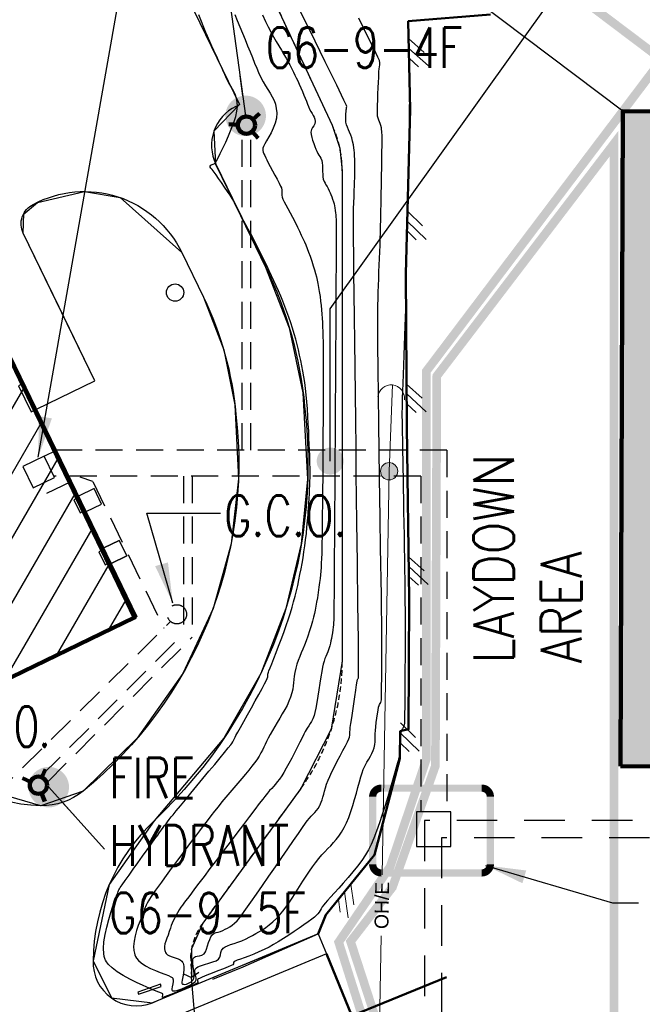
# Model space of a CAD drawing. Header units: inches. Extents: x 27388 to 48883, y 5676 to 18157.
# Tile 8 of 12: x 37467 to 39195, y 11543 to 14278. Entities that reach past the tile are written whole.
import ezdxf
from ezdxf.enums import TextEntityAlignment as Align

# ---------------------------------------------------------------- set-up
doc = ezdxf.new("R2010")
doc.units = ezdxf.units.IN
doc.header["$LTSCALE"] = 1200
doc.header["$MEASUREMENT"] = 0
for name, pattern in [('ACAD_ISO09W100', [45, 24, -3, 6, -3, 6, -3]), ('DASHED', [0.75, 0.5, -0.25]), ('DASHED4', [0.1875, 0.125, -0.0625]), ('DASHED8', [0.09375, 0.0625, -0.03125]), ('HIDDEN1', [0.15625, 0.09375, -0.0625]), ('HWSS', [0.515625, 0.28125, -0.046875, 0.046875, -0.046875, 0.046875, -0.046875])]:
    doc.linetypes.add(name, pattern=pattern)
for name, color, linetype in [('C-3D POLYLINE', 251, 'Continuous'), ('C-CONCRETE', 251, 'Continuous'), ('C-LEGEND-NEW', 251, 'Continuous'), ('C-NEW FENCELINE', 251, 'FENCELINE3'), ('C-NEW PVMT', 251, 'Continuous'), ('C-NEW SWALE', 251, 'DASHED'), ('C-PROJECT LIMITS', 52, 'DASHED4'), ('C-SIGN', 251, 'Continuous'), ('C-TOPO-MINR-N', 251, 'Continuous'), ('C-UTIL_NIC', 251, 'Continuous'), ('DOY UTIL BOUNDRY', 10, 'ACAD_ISO09W100'), ('MU-DETL-BUBB', 7, 'HWSS'), ('MU-DIR-BURD', 160, 'DASHED8'), ('MU-EXST-MAIN-UTILDR', 251, 'HIDDEN1'), ('MU-EXST-SITE-NOTE', 251, 'Continuous'), ('MU-SHAD', 251, 'Continuous'), ('MU-SITE-NOTES', 11, 'Continuous'), ('Utilidor-Below-E', 51, 'DASHED8'), ('V-STEM-OTLN', 51, 'Continuous')]:
    doc.layers.add(name, color=color, linetype=linetype)
for name, color, linetype, lineweight in [('V-BLDG-OTLN', 31, 'Continuous', 90), ('V-EXST-BLDG-OTLN', 34, 'Continuous', 90), ('V-POWR-POLE', 251, 'Continuous', 18), ('V-POWR-POLE-GUYS', 251, 'Continuous', 18), ('V-PVMT-ASPH', 251, 'Continuous', 18), ('V-ROAD-ASPH', 251, 'Continuous', 50), ('V-SECD-OVHD', 251, 'Continuous', 18)]:
    doc.layers.add(name, color=color, linetype=linetype, lineweight=lineweight)
doc.styles.add('AR80', font='ARIAL.TTF', dxfattribs={"height": 3.2})
doc.styles.add('RomanS', font='romans.shx', dxfattribs={"width": 0.85})
doc.styles.get("Standard").update_dxf_attribs({"font": 'romans.shx', "width": 0.85})
doc.linetypes.add('FENCELINE3', pattern='A,0.5,-0.1,["X",Standard,S=0.08,R=0,X=-0.04,Y=-0.04],-0.1', length=0.7)
doc.dimstyles.get("Standard").update_dxf_attribs({"dimtxt": 0.09375, "dimasz": 0.09375, "dimexe": 0.0625, "dimexo": 0.0625, "dimgap": 0.03125, "dimtad": 1, "dimdec": 8, "dimzin": 0, "dimdsep": 46, "dimlunit": 4, "dimtxsty": 'RomanS', "dimcen": 0.09, "dimclrd": 254, "dimclre": 254, "dimclrt": 256, "dimadec": 0, "dimazin": 0, "dimtfac": 1, "dimtdec": 8, "dimtofl": 0, "dimtmove": 0, "dimatfit": 3, "dimfxl": 1, "dimtolj": 1, "dimtzin": 0, "dimlwd": -1, "dimlwe": -1, "dimarcsym": 0})
doc.dimstyles.new('X Site Notes', dxfattribs={"dimtxt": 0.09375, "dimasz": 0.09375, "dimexe": 0.0625, "dimexo": 0.0625, "dimgap": 0.03125, "dimtad": 1, "dimdec": 8, "dimzin": 0, "dimdsep": 46, "dimlunit": 4, "dimtxsty": 'RomanS', "dimcen": 0.09, "dimclrd": 253, "dimclre": 253, "dimclrt": 256, "dimadec": 0, "dimazin": 0, "dimtfac": 1, "dimtdec": 8, "dimtofl": 0, "dimtmove": 0, "dimatfit": 3, "dimldrblk": 'DOT', "dimfxl": 1, "dimtolj": 1, "dimtzin": 0, "dimlwd": -1, "dimlwe": -1, "dimarcsym": 0})

# ---------------------------------------------------------------- blocks, each defined once
blk = doc.blocks.new('A$C459D505B')
for points in [[(1011, 1015.6), (1011, -160.4), (3219, -160.4), (3219, -184.4), (3427, -184.4), (3427, 1015.6), (1011, 1015.6)], [(1059, 1015.6), (1059, 999), (1203, 999), (1203, 1015.6)], [(2539, 1015.6), (2539, 999), (2619, 999), (2619, 1015.6), (2539, 1015.6)]]:
    blk.add_lwpolyline(points)
for points in [[(1363, 1015.6), (1363, 999), (1443, 999), (1443, 1015.6)], [(2707, 1015.6), (2707, 999), (2787, 999), (2787, 1015.6)], [(3059, 999), (3099, 999), (3099, 1015.6), (3059, 1015.6)], [(3219, 1015.6), (3219, 999), (3259, 999), (3259, 1015.6)], [(1059, -160.4), (1059, -130.7), (1203, -130.7), (1203, -160.4)], [(1451, -130.7), (1451, -160.4), (1595, -160.4), (1595, -130.7)], [(1643, -130.7), (1643, -160.4), (1787, -160.4), (1787, -130.7)], [(1835, -143.7), (1835, -160.4), (1875, -160.4), (1875, -143.7)], [(3259, -143.7), (3259, -184.4), (3387, -184.4), (3387, -143.7)]]:
    blk.add_lwpolyline(points, close=True)
blk = doc.blocks.new('COE-FH')
for points in [[(0, 0.05), (0, 0.1009)], [(-0.0354, -0.0354), (-0.0714, -0.0714)], [(0.0354, -0.0354), (0.0714, -0.0714)]]:
    blk.add_lwpolyline(points)
blk.add_circle((0, 0), 0.05)
blk = doc.blocks.new('p2')
at = {"color": 0}
for p, q in [((0, 0), (-1.27, -1.362)), ((0.696, 0.002), (-0.319, -1.087)), ((-0.696, -0.002), (-1.312, -0.662))]:
    blk.add_line(p, q, dxfattribs=at)
blk = doc.blocks.new('coe-pp')
blk.add_hatch(color=256).paths.add_polyline_path([(-0.05, 0, 1), (0.05, 0, 1)])
blk.add_circle((0, 0), 0.05)
blk = doc.blocks.new('coe-anchor')
blk.add_arc((-0.0776, 0), 0.0776, 270, 90)
blk = doc.blocks.new('_Dot')
at = {"color": 0, "linetype": 'ByBlock', "lineweight": -2}
blk.add_line((-0.5, 0), (-1, 0), dxfattribs=at)
at = {"color": 0, "linetype": 'ByBlock', "const_width": 0.5}
blk.add_lwpolyline([(-0.25, 0, 1), (0.25, 0, 1)], format="xyb", close=True, dxfattribs=at)

msp = doc.modelspace()

# ---------------------------------------------------------------- hatches: boundary and pattern name
at = {"layer": 'MU-SHAD'}
h = msp.add_hatch(dxfattribs=at)
h.set_pattern_fill('ANSI31', color=8, scale=720, angle=15, style=0)
h.paths.add_polyline_path([(35681.2, 14281.8), (36733.9, 12107.2), (37785.7, 12616.7), (36739.7, 14794.2)])
msp.add_hatch(color=256, dxfattribs=at).paths.add_polyline_path([(39134.7, 12204.2), (44017.4, 12187.8), (44835.1, 12185), (44835.2, 12209.9), (44841.3, 14003.3), (42408.3, 14011.4), (42409.2, 14270.9), (42189.4, 14271.6), (42188.5, 14013), (39140.8, 14023.3)])

# ---------------------------------------------------------------- linework, layer by layer
at = {"layer": 'C-3D POLYLINE'}
msp.add_lwpolyline([(37513.5, 13195.6), (37675.6, 13274.1)], dxfattribs=at)
at = {"layer": 'C-3D POLYLINE', "ltscale": 0.025}
msp.add_polyline3d([(37042.5, 16747.8, 5419.3), (38334.1, 13984.8, 5412.7), (38355.7, 13920.6, 5412.6), (38362.3, 13857.8, 5412.5), (38362.3, 12495.4, 5409.6), (38331.8, 12306.7, 5409.1), (38247.4, 12142.3, 5408.8), (37975, 11768.2, 5407.6), (37943.8, 11696.4, 5407.6), (37943.8, 11616.9, 5406.8)], dxfattribs=at)
at = {"layer": 'C-3D POLYLINE'}
for points in [[(37164.3, 12315.5, 5449.8), (37792.4, 12619.6, 5451.6), (37721, 12767.2, 5451.6), (37764.2, 12788.1, 5451), (37743.2, 12831.3, 5451), (37700, 12810.4, 5451.6), (37651.2, 12911.2, 5451.6), (37694.4, 12932.1, 5451), (37673.5, 12975.3, 5451), (37630.3, 12954.4, 5451.6), (37513.5, 13195.6, 5451.6), (37405.5, 13418.9, 5451.6), (37288.7, 13660.1, 5451.6), (37068.4, 14115.2, 5451.6), (36739.7, 14794.2, 5451.6), (36108.1, 14488.5, 5451.6)], [(37789.1, 14635.6, 5445.8), (37982.6, 14236, 5442.5), (38076.7, 14041.6, 5441.6), (38005.4, 13968, 5446.4), (38010.8, 13876.3, 5441.8), (38080, 13733.3, 5442.1), (38149.3, 13590.3, 5442.5), (38214.7, 13422, 5443), (38253, 13240.7, 5443.4), (38265.9, 13001.7, 5444), (38248.1, 12821.7, 5444.4), (38205.6, 12641.7, 5444.9), (38135.8, 12461.7, 5445.4), (38033.5, 12281.7, 5445.8), (37839.8, 12052.5, 5446.4), (37715.6, 11875.1, 5446.2), (37670.8, 11663.3, 5446.8), (37721.3, 11560.4, 5446.8), (37835.1, 11546.8, 5446.8), (37852.6, 11554.1, 5446.8), (37963.4, 11600.2, 5446.8), (38074.2, 11646.3, 5446.8), (38185, 11692.4, 5446.8), (38295.8, 11738.5, 5446.4)], [(38002.8, 11612.4, 5449.3), (38087.1, 11646.8, 5448.4), (38295.8, 11738.5, 5446.4), (38316.3, 11790.9, 5444.9), (38451.7, 11957.3, 5444.9), (38521.6, 12225.1, 5442.4), (38523, 12301.1, 5441.8), (38546.4, 12306.7, 5444.3), (38547.9, 12668.6, 5444.2), (38541.6, 13146.3, 5444.4), (38538.9, 13572.4, 5441.6), (38550.5, 14027.9, 5442.4), (38545.3, 14273.4, 5440.6)], [(37476.9, 13736.8, 5450.3), (37516.1, 13770.2, 5451), (37646.9, 13800.2, 5448), (37745.4, 13783.5, 5446), (37916.9, 13630.9, 5445), (37976.9, 13506.8, 5445.4), (38033.1, 13360.8, 5445.8), (38064.2, 13207.4, 5446.3), (38074.2, 13001.9, 5446.9), (38053.6, 12821.9, 5447.3), (38003.6, 12641.9, 5447.9), (37920, 12461.9, 5448.6), (37793.3, 12281.9, 5448), (37642.8, 12134.7, 5448.4), (37525.2, 12094.2, 5448.6), (37318.1, 12153.8, 5449), (37164.3, 12315.5, 5449.8)], [(37513.5, 13195.6, 5451.6), (37675.6, 13274.1, 5449), (37576.2, 13479.3, 5449), (37476.9, 13684.5, 5451.6), (37478.1, 13739.2, 5450.3)], [(38318.8, 11683.1, 5447), (38353.8, 11597.1, 5448), (38388.8, 11511, 5448.5)]]:
    msp.add_polyline3d(points, dxfattribs=at)
at = {"layer": 'C-CONCRETE', "flags": 128}
msp.add_lwpolyline([(37513.5, 13195.6), (37675.6, 13274.1)], dxfattribs=at)
at = {"layer": 'C-CONCRETE', "elevation": 5469.5, "flags": 128}
for points in [[(37694.4, 12932.1), (37673.5, 12975.3), (37630.3, 12954.4), (37651.2, 12911.2), (37694.4, 12932.1)], [(37764.2, 12788.1), (37721, 12767.2), (37700, 12810.4), (37743.2, 12831.3), (37764.2, 12788.1)]]:
    msp.add_lwpolyline(points, dxfattribs=at)
at = {"layer": 'C-LEGEND-NEW'}
msp.add_lwpolyline([(38011.3, 13876.6), (38149.8, 13590.5, -0.088923), (38257.8, 13204.2), (38257.8, 13204.2, -0.236426), (37839.8, 12052.5, 0.203783), (37670.8, 11663.3, 0.543587), (37835.1, 11546.8)], format="xyb", dxfattribs=at)
for points in [[(37921.7, 11627.3), (37943.8, 11616.9)], [(37963.8, 11630.9), (37943.8, 11616.9)], [(37953.2, 11509.3), (37943.8, 11616.9)]]:
    msp.add_lwpolyline(points, dxfattribs=at)
at = {"layer": 'C-NEW FENCELINE', "flags": 128}
msp.add_lwpolyline([(39140.8, 14023.3), (37580.4, 15201.2)], dxfattribs=at)
at = {"layer": 'C-NEW PVMT'}
for p, q in [((37792.4, 12619.6, 5469.5), (36739.7, 14794.2, 5469.5)), ((36733.9, 12107.2, 5469.5), (37792.4, 12619.6, 5469.5))]:
    msp.add_line(p, q, dxfattribs=at)
for points in [[(37527.7, 15175.7), (38076.7, 14041.6)], [(38067, 14036.8), (38076.7, 14041.6)]]:
    msp.add_lwpolyline(points, dxfattribs=at)
msp.add_lwpolyline([(37675.6, 13274.1), (37476.9, 13684.5, -0.414214), (37504.7, 13764.7), (37504.7, 13764.7, -0.426039), (37916.9, 13630.9), (37976.9, 13506.8, -0.08979), (38067.1, 13181.9), (38067.1, 13181.9, -0.255944), (37642.8, 12134.7, -0.178195), (37525.2, 12094.2, -0.265421), (37167.8, 12308.2, 0.265421)], format="xyb", dxfattribs=at)
at = {"layer": 'C-NEW PVMT', "flags": 128}
for points in [[(38295.8, 11738.5), (37835.1, 11546.8)], [(38295.8, 11738.5), (38318.9, 11683.1)]]:
    msp.add_lwpolyline(points, dxfattribs=at)
msp.add_lwpolyline([(38318.9, 11683.1), (37858.2, 11491.5, 0.432393), (37704.1, 11082.4), (38529.7, 9399.1)], format="xyb", dxfattribs=at)
at = {"layer": 'C-NEW PVMT'}
msp.add_arc((38119.3, 13928.8), 120, 115.8311, 205.8321, dxfattribs=at)
at = {"layer": 'C-NEW SWALE', "ltscale": 0.025}
msp.add_lwpolyline([(37042.5, 16747.8), (38334.1, 13984.8, -0.109754), (38362.3, 13857.8), (38362.3, 12495.4, -0.158637), (38247.4, 12142.3), (37975, 11768.2, 0.136384), (37941.2, 11677.9), (37943.8, 11616.9)], format="xyb", dxfattribs=at)
at = {"layer": 'C-SIGN', "elevation": 5442}
msp.add_lwpolyline([(37859.4, 11592.5), (37857.5, 11598.2), (37795.1, 11576.6), (37797.1, 11570.9)], close=True, dxfattribs=at)
at = {"layer": 'C-TOPO-MINR-N'}
for points, elevation in [([(38299.6, 12095), (38300.5, 12096.5), (38302, 12099.7), (38304.1, 12104.3), (38306.4, 12110.5), (38308.7, 12118.4), (38310.9, 12126.6), (38313, 12135.1), (38315.5, 12144.3), (38318.7, 12154.2), (38322.8, 12165.1), (38327.4, 12175.5), (38333.6, 12188.3), (38340.8, 12202.7), (38348.5, 12217.8), (38356.5, 12233.1), (38364.1, 12247.7), (38371, 12260.9), (38376.6, 12272), (38380.6, 12280.3), (38382.5, 12284.9), (38383.6, 12290.4), (38383.7, 12294.9), (38383.6, 12299.4), (38383.9, 12305.2), (38384.6, 12311.2), (38386.3, 12322.9), (38388.5, 12338.8), (38391.2, 12357.5), (38394.1, 12377.4), (38397, 12397.1), (38399.7, 12415.2), (38402, 12430.1), (38403.6, 12440.4), (38404.3, 12444.7), (38405.2, 12446.5), (38406.1, 12447.9), (38406.9, 12449.7), (38407.1, 12452.5), (38407.3, 12458.9), (38407.4, 12468.2), (38407.4, 12479.9), (38407.5, 12493.2), (38407.5, 12507.7), (38407.5, 12522.6), (38407.4, 12537.5), (38407.3, 12550.1), (38407.2, 12562), (38407, 12573.6), (38406.8, 12585.2), (38406.6, 12597), (38406.3, 12609.3), (38406.1, 12622.5), (38405.8, 12636.8), (38405.6, 12652.5), (38405.4, 12665.9), (38405.1, 12690.9), (38404.7, 12726.5), (38404.1, 12771.2), (38403.5, 12823.9), (38402.8, 12883.4), (38402, 12948.3), (38401.2, 13017.5), (38400.4, 13089.6), (38399.5, 13163.5), (38398.6, 13237.9), (38397.8, 13311.5), (38397, 13383.2), (38396.2, 13451.5), (38395.5, 13515.5), (38394.8, 13573.6), (38394.3, 13624.8), (38393.8, 13667.7), (38393.5, 13701.2), (38393.3, 13724), (38393.3, 13734.7), (38393.5, 13746.6), (38393.8, 13756.5), (38394.2, 13765.1), (38394.6, 13773.4), (38395, 13782), (38395.4, 13791.9), (38395.7, 13803.8), (38396.1, 13815.3), (38396.4, 13826.9), (38396.8, 13838.3), (38397.1, 13849.5), (38397.4, 13860.3), (38397.5, 13870.6), (38397.4, 13880.3), (38397.1, 13889.2), (38396.6, 13899.3), (38396.1, 13907.6), (38395.5, 13914.9), (38394.6, 13922.1), (38393.2, 13930.2), (38391, 13940.1), (38388.5, 13949.1), (38385.6, 13957.2), (38382.4, 13964.8), (38379.3, 13971.9), (38376.5, 13978.8), (38374.2, 13985.6), (38372.6, 13992.5), (38371.8, 14000.7), (38371.8, 14008.7), (38372.2, 14016.1), (38372.9, 14022.4), (38373.5, 14027.3), (38373.8, 14030.4), (38374.2, 14033.7), (38374.5, 14036.4), (38374.1, 14039.6), (38367, 14054.3), (38346.8, 14095.5), (38314.9, 14160.4), (38272.7, 14246.2), (38221.5, 14350.2)], 5418), ([(38539.2, 13516.9), (38539.2, 13515.1), (38539, 13511), (38538.7, 13503.5), (38538.3, 13491.1), (38537.6, 13472.3), (38536.7, 13450.4), (38535.8, 13426.1), (38534.9, 13400.1), (38533.8, 13373), (38532.8, 13345.6), (38531.9, 13318.4), (38530.9, 13292.3), (38530.1, 13267.7), (38529.4, 13245.6), (38528.8, 13226.4), (38528.4, 13210.9), (38528.2, 13199.8), (38528, 13186.3), (38528, 13174.8), (38528.1, 13164.6), (38528.2, 13155.2), (38528.4, 13146), (38528.6, 13136.6), (38528.8, 13126.4), (38529.1, 13114.8), (38529.3, 13101.4), (38529.4, 13091), (38529.7, 13075.5), (38530, 13055.7), (38530.4, 13032), (38530.9, 13005.2), (38531.4, 12975.8), (38532, 12944.5), (38532.6, 12911.8), (38533.1, 12878.3), (38533.7, 12844.8), (38534.2, 12811.7), (38534.8, 12779.7), (38535.2, 12749.5), (38535.6, 12721.5), (38535.9, 12696.5), (38536.2, 12675.1), (38536.3, 12657.8), (38536.4, 12638.8), (38536.4, 12616.2), (38536.5, 12590.7), (38536.5, 12563.1), (38536.4, 12534), (38536.4, 12504.2), (38536.3, 12474.4), (38536.2, 12445.2), (38536, 12417.4), (38535.8, 12391.7), (38535.6, 12368.7), (38535.3, 12349.3), (38535, 12334.1), (38534.7, 12323.8), (38534.3, 12319.1), (38532.1, 12313), (38529.1, 12307.5), (38526.5, 12303.5), (38525.3, 12301.7), (38525.1, 12300.6), (38525.1, 12299.4), (38524.8, 12296.8), (38524.3, 12291.2), (38523.8, 12284.9), (38523.3, 12280.2), (38523, 12276.8), (38522.8, 12274.1), (38522.5, 12270.7), (38522.2, 12266), (38521.6, 12257.4), (38520.9, 12247), (38520.3, 12236.9), (38519.8, 12229.2), (38519.6, 12226), (38519.2, 12225.1), (38518.7, 12224.2), (38517.9, 12221.3), (38515.6, 12213.1), (38512.1, 12200.4), (38507.5, 12183.9), (38501.9, 12164.3), (38495.5, 12142.5), (38488.5, 12119), (38481, 12094.7), (38473.2, 12070.3), (38465.3, 12046.5), (38457.4, 12024), (38449.7, 12003.7), (38442.3, 11986.1), (38435.4, 11972.1), (38426.7, 11957.6), (38416.2, 11942.2), (38404.4, 11926.3), (38391.6, 11910.4), (38378.4, 11894.6), (38365.2, 11879.3), (38352.5, 11865), (38340.6, 11851.9), (38330, 11840.4), (38321.2, 11830.8), (38314.7, 11823.6), (38310.8, 11818.9), (38306.6, 11813), (38303.6, 11808), (38300.9, 11803.4), (38298.2, 11798.9), (38294.7, 11794.3), (38289.9, 11789.2), (38285.3, 11785.1), (38277.7, 11779.3), (38267.8, 11772), (38256, 11763.5), (38242.8, 11754.3), (38228.6, 11744.7), (38213.8, 11734.9), (38199.1, 11725.4), (38184.8, 11716.5), (38171.4, 11708.4), (38159.3, 11701.7), (38145.3, 11694.6), (38130.8, 11688), (38116.5, 11682.1), (38102.8, 11676.7), (38090.3, 11672), (38079.4, 11668.1), (38070.8, 11664.9), (38064.8, 11662.6), (38062.1, 11661.2), (38060.5, 11658.4), (38059.9, 11655.4), (38058.3, 11652.5), (38054.3, 11650.4), (38045.1, 11646.6), (38032.3, 11641.4), (38017.2, 11635.4), (38001.5, 11629.2), (37986.5, 11623.2), (37973.8, 11618), (37966.2, 11614.7), (37962.6, 11613), (37961.3, 11612.2), (37961, 11612), (37960.7, 11611.4), (37960.5, 11610.1), (37960.8, 11608.1), (37961.5, 11605.4), (37961.1, 11602.2), (37957.3, 11600), (37948.2, 11595.8), (37935.4, 11590.1), (37920.3, 11583.6), (37904.4, 11577.1), (37889.3, 11570.9), (37876.5, 11565.9), (37868.8, 11563.1), (37865.2, 11561.9), (37863.9, 11561.6), (37863.6, 11561.7), (37863.3, 11562), (37863, 11562.9), (37863.3, 11564.8), (37864.1, 11567.8), (37863.8, 11571.5), (37860.7, 11573.2), (37852.8, 11576.5), (37841.1, 11581.3), (37826.3, 11587.4), (37809.4, 11594.7), (37791.2, 11603), (37772.6, 11612.3), (37754.5, 11622.3), (37737.8, 11633), (37723.2, 11644.1), (37713.7, 11653.3), (37708.2, 11660.3), (37705.3, 11665), (37704.2, 11667.4), (37703.2, 11669.8), (37701.6, 11675.1), (37700.1, 11684), (37699.5, 11697.4), (37700.8, 11716.2), (37704, 11736.3), (37708.5, 11757.2), (37714, 11777.9), (37719.9, 11797.6), (37725.9, 11815.7), (37731.3, 11831.4), (37735.9, 11843.8), (37739.1, 11852.1), (37740.4, 11855.7), (37741.4, 11858.6), (37742.4, 11860.8), (37743.8, 11863.5), (37746.1, 11866.9), (37751.7, 11874.9), (37760, 11886.6), (37770.4, 11901.2), (37782.2, 11917.9), (37794.9, 11935.7), (37807.9, 11953.9), (37820.5, 11971.6), (37832.1, 11987.9), (37842.2, 12001.9), (37850.1, 12012.9), (37855.2, 12020), (37860.7, 12027.5), (37865.3, 12033.7), (37869.3, 12039.1), (37873.2, 12044.3), (37877.4, 12049.7), (37882.1, 12055.8), (37887.8, 12063.1), (37892.9, 12069.4), (37901.5, 12079.9), (37913, 12093.9), (37926.8, 12110.5), (37942.2, 12129.2), (37958.6, 12149.1), (37975.5, 12169.5), (37992.3, 12189.8), (38008.3, 12209.2), (38022.9, 12227), (38035.6, 12242.4), (38045.7, 12254.7), (38052.6, 12263.2), (38055.7, 12267.3), (38058.5, 12271.8), (38060.4, 12275.6), (38062.3, 12279.5), (38064.7, 12284.3), (38067.3, 12289), (38072.6, 12298.5), (38080, 12311.9), (38089.1, 12328.3), (38099.2, 12346.6), (38109.9, 12365.9), (38120.5, 12385.2), (38130.6, 12403.5), (38139.5, 12419.8), (38146.7, 12433.2), (38151.7, 12442.7), (38153.9, 12447.3), (38155.2, 12452.1), (38155.7, 12456), (38156.1, 12459.9), (38157.1, 12464.9), (38158.6, 12469.1), (38161.8, 12477.3), (38166.4, 12488.8), (38172.1, 12503.1), (38178.6, 12519.5), (38185.6, 12537.5), (38192.9, 12556.4), (38200.1, 12575.7), (38207, 12594.7), (38213.2, 12613), (38218.4, 12629.8), (38223, 12645.5), (38227.2, 12660.9), (38231.2, 12676.2), (38235, 12691.3), (38238.5, 12706.3), (38241.8, 12721.4), (38244.9, 12736.5), (38247.9, 12751.8), (38250.7, 12767.3), (38253.4, 12783), (38256, 12799.2), (38258.4, 12815.9), (38260.6, 12833), (38262.6, 12850.5), (38264.3, 12868), (38265.9, 12885.3), (38267.3, 12902.1), (38268.4, 12918.3), (38269.5, 12933.6), (38270.3, 12947.7), (38271, 12960.5), (38271.6, 12971.7), (38272.2, 12984.7), (38272.6, 12995.7), (38272.8, 13005.3), (38272.9, 13014.4), (38272.9, 13023.4), (38272.8, 13033), (38272.5, 13044), (38272.1, 13057), (38271.8, 13068), (38271.3, 13081.8), (38270.7, 13097.8), (38269.9, 13115.7), (38269, 13134.9), (38268, 13155.1), (38266.8, 13175.7), (38265.4, 13196.3), (38263.8, 13216.4), (38262.1, 13235.6), (38260.2, 13253.4), (38258.1, 13269.4), (38255.6, 13285.4), (38253, 13301), (38250.2, 13316.2), (38247.2, 13331.2), (38244, 13346), (38240.6, 13360.7), (38236.9, 13375.5), (38233, 13390.2), (38228.7, 13405.1), (38224.2, 13420.3), (38219.3, 13435.7), (38214.1, 13451.1), (38208.7, 13466.2), (38203.1, 13481), (38197.3, 13495.5), (38191.3, 13509.8), (38185.1, 13524), (38178.8, 13538.1), (38172.4, 13552.2), (38165.9, 13566.2), (38159.3, 13580.3), (38152.7, 13594.5), (38145.8, 13609.1), (38138.4, 13624.1), (38130.8, 13639.2), (38123.1, 13654.2), (38115.5, 13668.8), (38108.2, 13682.8), (38101.2, 13695.9), (38094.9, 13707.8), (38089.3, 13718.3), (38084.7, 13727), (38081.2, 13733.8), (38077.1, 13741.9), (38073.8, 13748.8), (38070.9, 13754.8), (38068.1, 13760.5), (38065.1, 13766.5), (38061.5, 13773.1), (38056.9, 13781), (38051.3, 13789.8), (38044.1, 13800.7), (38035.8, 13812.8), (38027.3, 13825), (38019.1, 13836.6), (38012, 13846.5), (38006.7, 13854), (38003.8, 13858.1), (38000.8, 13861.9), (37997.9, 13864.9), (37995.9, 13867.8), (37995.6, 13871), (37997.7, 13873.7), (38001.6, 13875.6), (38006.3, 13877.6), (38010.5, 13881), (38013, 13885.1), (38017.5, 13893.5), (38023.7, 13905.5), (38030.9, 13920.3), (38038.7, 13937.1), (38046.7, 13955.1), (38054.3, 13973.5), (38061, 13991.6), (38066.4, 14008.6), (38070, 14023.7), (38071.4, 14036), (38070.7, 14048.2), (38068.8, 14058.7), (38065.9, 14067.9), (38062.2, 14076.5), (38057.7, 14084.7), (38052.7, 14093.3), (38047.4, 14102.5), (38041.9, 14112.8), (38036.4, 14124.9), (38031, 14137.3), (38025.9, 14148.8), (38021, 14159.8), (38016.1, 14170.5), (38011.1, 14181.2), (38005.9, 14192.4), (38000.4, 14204.4), (37994.6, 14217.4), (37988.3, 14231.9), (37983.8, 14242.3), (37978.2, 14256), (37971.4, 14272.5), (37963.7, 14291.4)], 5442), ([(38063.8, 14292.1), (38071, 14275), (38078.2, 14257.5), (38085.4, 14239.8), (38092.5, 14222.2), (38099.5, 14205), (38106.3, 14188.2), (38112.7, 14172.2), (38118.9, 14157.1), (38124.7, 14143.2), (38130, 14130.7), (38136.3, 14117.3), (38142.9, 14105.1), (38149.6, 14093.9), (38156.1, 14083.4), (38162.3, 14073.3), (38168, 14063.3), (38172.8, 14053.1), (38176.6, 14042.5), (38179.2, 14031.1), (38180.3, 14018.7), (38179.3, 14004.3), (38175.9, 13990.2), (38170.8, 13976.5), (38164.8, 13963.6), (38158.3, 13951.8), (38152.1, 13941.3), (38146.9, 13932.3), (38143.2, 13925.2), (38141.7, 13920.3), (38142, 13914.2), (38143.1, 13909.4), (38144.9, 13904.9), (38147.2, 13900.1), (38149.9, 13894.2), (38152.5, 13888.7), (38156.8, 13880.3), (38162.4, 13869.9), (38168.8, 13858.2), (38175.3, 13846), (38181.6, 13834.3), (38187, 13823.9), (38191, 13815.6), (38193.2, 13810.2), (38194.3, 13804.3), (38194.4, 13799.5), (38194.2, 13794.9), (38194.3, 13790), (38195.4, 13784.2), (38197.5, 13779), (38201, 13771.9), (38205.7, 13763.1), (38211.3, 13752.8), (38217.6, 13741.2), (38224.4, 13728.7), (38231.2, 13715.4), (38237.9, 13701.5), (38243.4, 13689.9), (38248.3, 13679.5), (38252.8, 13670), (38257, 13660.9), (38261, 13651.8), (38264.9, 13642.4), (38268.9, 13632.1), (38273, 13620.5), (38277.4, 13607.3), (38281.7, 13594.1), (38285.2, 13582.7), (38288.1, 13572.6), (38290.6, 13563.2), (38292.7, 13553.9), (38294.6, 13544.4), (38296.5, 13534), (38298.4, 13522.2), (38300.5, 13508.6), (38302.2, 13495.7), (38303.7, 13483.4), (38304.9, 13471.6), (38305.8, 13460), (38306.5, 13448.4), (38307.1, 13436.5), (38307.5, 13424.2), (38307.9, 13411.3), (38308.3, 13397.5), (38308.8, 13382.5), (38309, 13371.6), (38309.1, 13354.8), (38309.2, 13332.8), (38309.2, 13306.2), (38309.2, 13275.7), (38309.1, 13241.9), (38309, 13205.6), (38308.8, 13167.3), (38308.6, 13127.7), (38308.4, 13087.5), (38308.2, 13047.4), (38307.9, 13007.9), (38307.6, 12969.7), (38307.3, 12933.6), (38306.9, 12900.1), (38306.6, 12869.9), (38306.2, 12843.6), (38305.9, 12822), (38305.5, 12805.7), (38305.2, 12795.3), (38304.5, 12780.5), (38303.9, 12767.7), (38303.3, 12756.3), (38302.6, 12745.9), (38301.7, 12735.7), (38300.7, 12725.3), (38299.3, 12714), (38297.6, 12701.3), (38295.4, 12686.7), (38293.1, 12672), (38291, 12659.4), (38289, 12648.1), (38287, 12637.8), (38284.8, 12627.8), (38282.3, 12617.6), (38279.4, 12606.6), (38275.9, 12594.3), (38271.7, 12580), (38267.1, 12565.4), (38262.4, 12552.3), (38257.7, 12540.3), (38253.1, 12529.1), (38248.6, 12518.6), (38244.3, 12508.3), (38240.2, 12498), (38236.4, 12487.4), (38233.1, 12476.2), (38230.2, 12464.1), (38228.5, 12453.7), (38227.5, 12444.4), (38226.9, 12435.7), (38226.1, 12427), (38224.8, 12417.8), (38222.5, 12407.7), (38218.9, 12396), (38214.4, 12384.6), (38208.9, 12372.9), (38202.7, 12361.1), (38195.9, 12349.2), (38188.8, 12337.4), (38181.7, 12325.7), (38174.8, 12314.2), (38168.2, 12303.1), (38162.2, 12292.5), (38156.6, 12281.7), (38152, 12272.5), (38148.2, 12264.3), (38144.6, 12256.6), (38140.8, 12249), (38136.6, 12241.1), (38131.4, 12232.3), (38124.9, 12222.1), (38118.8, 12213.6), (38111.4, 12203.9), (38102.9, 12193.3), (38093.4, 12181.9), (38083.2, 12169.8), (38072.4, 12157.2), (38061.3, 12144.3), (38050.1, 12131.1), (38039, 12117.8), (38028.1, 12104.6), (38017.6, 12091.6), (38008, 12079.4), (37997.9, 12066.4), (37987.4, 12052.7), (37976.6, 12038.6), (37965.7, 12024.3), (37954.8, 12009.9), (37944.1, 11995.6), (37933.6, 11981.6), (37923.5, 11968.1), (37914, 11955.3), (37905.1, 11943.3), (37897, 11932.3), (37887.7, 11919.6), (37878.4, 11906.9), (37869.2, 11894.3), (37860.3, 11882), (37851.9, 11870.4), (37844.2, 11859.6), (37837.4, 11850), (37831.7, 11841.7), (37827.3, 11835.1), (37824.4, 11830.3), (37820.7, 11823.6), (37817.9, 11818.2), (37815.7, 11813.1), (37813.6, 11807.4), (37811.3, 11800.2), (37809.1, 11794.4), (37805.6, 11785.8), (37801.1, 11774.8), (37796.2, 11762), (37791.5, 11747.9), (37787.4, 11733.1), (37784.5, 11718.2), (37783.2, 11703.5), (37783.7, 11692.4), (37785.2, 11684.7), (37786.7, 11679.8), (37787.7, 11677.5), (37788.8, 11675.2), (37791.4, 11670.9), (37796.3, 11664.8), (37804.4, 11657.5), (37816.4, 11649.4), (37829.8, 11642.4), (37843.7, 11636.3), (37857.2, 11631.1), (37869.6, 11626.5), (37880, 11622.3), (37886.4, 11619.3), (37889.8, 11617.2), (37891.2, 11615.8), (37891.7, 11615.1), (37892.4, 11613.6), (37893.2, 11610.6), (37893.3, 11605.8), (37892.2, 11599.2), (37890.1, 11591.4), (37889, 11586), (37889.3, 11582.8), (37890.2, 11581.2), (37891, 11580.5), (37891.7, 11580.2), (37893.7, 11579.9), (37897.9, 11580.2), (37905.5, 11581.9), (37917, 11585.8), (37929.2, 11590.8), (37940.6, 11596.5), (37948.2, 11601.1), (37952.5, 11604.3), (37954.5, 11606.3), (37955.2, 11607.3), (37955.9, 11608.5), (37956.9, 11611.1), (37957.2, 11615.2), (37956.1, 11620.8), (37954.1, 11627.9), (37953.1, 11633.5), (37953.4, 11637.5), (37954.3, 11640.1), (37955, 11641.4), (37955.7, 11642.3), (37957.7, 11644), (37961.7, 11646.5), (37968.9, 11649.5), (37979.8, 11653.2), (37991.5, 11656.6), (38002.8, 11660.2), (38012.2, 11663.8), (38018.4, 11667.8), (38022.6, 11673.8), (38024.5, 11680), (38025.6, 11686.3), (38027.5, 11692.5), (38031.8, 11698.5), (38037, 11702.3), (38043.9, 11705.5), (38052.4, 11708.4), (38062.1, 11711.5), (38072.6, 11715.1), (38083.7, 11719.4), (38095.1, 11724.9), (38104, 11729.6), (38113, 11734.2), (38122, 11739.1), (38131.1, 11744.2), (38140.4, 11749.9), (38149.9, 11756.4), (38159.7, 11763.7), (38169.8, 11772.1), (38180.2, 11781.9), (38188.4, 11790.7), (38197.1, 11801.2), (38206.1, 11813.3), (38215.4, 11826.4), (38224.8, 11840.4), (38234.3, 11855), (38243.8, 11869.7), (38253.2, 11884.3), (38262.4, 11898.6), (38271.3, 11912.1), (38279.8, 11924.5), (38287.9, 11935.7), (38297, 11947.2), (38305.8, 11957.4), (38314.2, 11966.6), (38322.4, 11975.1), (38330.2, 11983.3), (38337.9, 11991.7), (38345.4, 12000.5), (38352.8, 12010.1), (38360.2, 12021), (38367.5, 12033.5), (38374, 12046.7), (38380.2, 12061.7), (38386, 12077.8), (38391.5, 12094.7), (38396.6, 12111.9), (38401.4, 12128.9), (38405.9, 12145.2), (38410, 12160.5), (38413.9, 12174.1), (38417.5, 12185.6), (38420.7, 12194.6), (38425.7, 12205.7), (38430.8, 12215.4), (38435.8, 12223.9), (38440.5, 12231.9), (38444.7, 12239.5), (38448.3, 12247.2), (38451.1, 12255.5), (38453, 12264.5), (38453.8, 12272.1), (38453.8, 12278.9), (38453.6, 12285.9), (38453.5, 12293.7), (38454.2, 12303.1), (38455.3, 12313.3), (38456.8, 12325), (38458.5, 12337.4), (38460.2, 12349.2), (38461.8, 12359.7), (38463.2, 12367.7), (38464.3, 12372.2), (38465.8, 12375.7), (38467.6, 12378.3), (38469.3, 12380.9), (38470.6, 12384.4), (38470.9, 12388.5), (38471.2, 12397.5), (38471.5, 12410.7), (38471.6, 12427.2), (38471.8, 12446.6), (38471.9, 12467.9), (38472, 12490.5), (38472, 12513.7), (38472, 12536.7), (38472, 12558.8), (38471.9, 12579.4), (38471.9, 12597.7), (38471.7, 12613.1), (38471.6, 12630.3), (38471.3, 12649), (38471, 12669), (38470.7, 12690), (38470.3, 12711.6), (38469.9, 12733.6), (38469.5, 12755.9), (38469.1, 12777.9), (38468.7, 12799.6), (38468.3, 12820.6), (38468, 12840.7), (38467.7, 12859.6), (38467.4, 12877), (38467.2, 12891.2), (38467, 12910.4), (38466.6, 12934), (38466.3, 12961.4), (38465.8, 12992.1), (38465.4, 13025.6), (38464.9, 13061.2), (38464.4, 13098.4), (38463.9, 13136.7), (38463.4, 13175.4), (38462.9, 13214.1), (38462.4, 13252.2), (38462, 13289), (38461.6, 13324.2), (38461.3, 13357), (38461, 13387), (38460.8, 13413.6), (38460.7, 13436.2), (38460.7, 13454.3), (38460.7, 13467.3), (38461, 13484.6), (38461.5, 13502.5), (38462, 13520.7), (38462.7, 13539.3), (38463.4, 13558), (38464.2, 13576.8), (38465, 13595.6), (38465.8, 13614.4), (38466.6, 13632.9), (38467.3, 13651.1), (38467.9, 13669), (38468.4, 13686.4), (38468.8, 13702.8), (38469.2, 13722.3), (38469.6, 13744.3), (38470.1, 13768), (38470.5, 13792.9), (38471, 13818.2), (38471.4, 13843.3), (38471.8, 13867.5), (38472.1, 13890.2), (38472.4, 13910.7), (38472.6, 13928.4), (38472.7, 13942.5), (38472.7, 13952.4), (38472.7, 13957.5), (38472.4, 13963.6), (38472.1, 13968.4), (38471.6, 13972.7), (38470.8, 13977.5), (38469.6, 13983.3), (38467.8, 13989.2), (38465.7, 13994), (38463.6, 13998.5), (38461.7, 14003.6), (38460.3, 14009.9), (38459.9, 14016), (38459.9, 14026.2), (38460.2, 14039.6), (38460.7, 14055.1), (38461.4, 14071.6), (38462.1, 14088.1), (38462.8, 14103.7), (38463.5, 14117.2), (38464, 14127.7), (38464.2, 14134), (38464.7, 14141), (38465.5, 14146.7), (38466.1, 14151.8), (38466.2, 14157.3), (38465.2, 14163.9), (38460.9, 14173.4), (38449.5, 14197.2), (38431.5, 14233.7), (38407.9, 14281.6)], 5430), ([(38140.6, 14291.1), (38149.4, 14272.2), (38156.7, 14257.9), (38164.2, 14243.8), (38171.7, 14230.2), (38179.2, 14217.1), (38186.5, 14204.6), (38193.5, 14192.6), (38200.1, 14181.3), (38206.1, 14170.8), (38211.6, 14161.1), (38216.4, 14152.3), (38222, 14141.3), (38226.8, 14132), (38230.9, 14123.7), (38234.7, 14115.8), (38238.5, 14107.7), (38242.6, 14098.8), (38247.2, 14088.6), (38251.9, 14077.9), (38256, 14068.2), (38259.7, 14059.2), (38263, 14050.9), (38266, 14043.3), (38268.9, 14036.1), (38271.7, 14029.4), (38275.1, 14022.5), (38278.6, 14016.7), (38281.8, 14011.5), (38284.4, 14006.5), (38286.3, 14001.2), (38287.1, 13995.2), (38286, 13988.3), (38283.2, 13982.8), (38279.7, 13977.7), (38276.7, 13972.2), (38275.3, 13965.1), (38275.8, 13958.6), (38277.5, 13950.8), (38280, 13942.5), (38283.1, 13933.9), (38286.3, 13925.7), (38289.3, 13918.4), (38291.8, 13912.4), (38294.7, 13906.3), (38297.6, 13901.6), (38300.4, 13897.4), (38302.9, 13892.6), (38305.2, 13886.3), (38306.4, 13880.3), (38307.1, 13872.9), (38307.4, 13864.7), (38307.6, 13856.3), (38307.9, 13848.1), (38308.6, 13840.7), (38309.7, 13834.6), (38312, 13828.3), (38314.4, 13823.5), (38317, 13819.3), (38319.9, 13814.6), (38323.1, 13808.6), (38326.1, 13802.2), (38328.6, 13796.9), (38330.9, 13791.7), (38333.1, 13786), (38335.6, 13778.9), (38337.8, 13771.8), (38339.4, 13766.1), (38340.6, 13760.9), (38341.7, 13755.1), (38342.8, 13747.8), (38343.7, 13741.2), (38344.3, 13735.2), (38344.7, 13729.3), (38345, 13723.1), (38345.2, 13716.2), (38345.4, 13708.1), (38345.5, 13698.7), (38345.4, 13676.7), (38345.3, 13643.2), (38345.1, 13599.7), (38344.8, 13547.5), (38344.5, 13487.9), (38344.2, 13422.3), (38343.8, 13351.9), (38343.3, 13278.2), (38342.9, 13202.5), (38342.4, 13126.1), (38342, 13050.4), (38341.5, 12976.6), (38341, 12906.2), (38340.6, 12840.4), (38340.2, 12780.7), (38339.8, 12728.3), (38339.5, 12684.6), (38339.2, 12650.9), (38339, 12628.5), (38338.8, 12618.9), (38338.4, 12610), (38338, 12602.8), (38337.6, 12596.4), (38336.9, 12590.1), (38336, 12582.9), (38334.7, 12574.2), (38333.4, 12565.4), (38332.1, 12558.3), (38330.8, 12552), (38329.4, 12545.8), (38327.5, 12538.8), (38325, 12530.2), (38322.2, 12521.8), (38319.5, 12515), (38316.9, 12509), (38314.3, 12503), (38311.7, 12496.1), (38309.1, 12487.5), (38307.3, 12479.3), (38305.1, 12467.2), (38302.7, 12452), (38300, 12434.8), (38297.2, 12416.6), (38294.3, 12398.3), (38291.5, 12381), (38288.7, 12365.6), (38286.1, 12353.2), (38283.8, 12344.7), (38280.2, 12335.6), (38276.7, 12328.4), (38273, 12322.2), (38269, 12316.1), (38264.7, 12309.3), (38259.7, 12300.6), (38255.8, 12293.1), (38250.5, 12282.8), (38244.3, 12270.4), (38237.2, 12256.4), (38229.7, 12241.6), (38221.9, 12226.5), (38214.2, 12211.9), (38206.8, 12198.4), (38200, 12186.5), (38194.1, 12177), (38187.7, 12167.9), (38182, 12160.3), (38176.7, 12153.9), (38171.6, 12148.1), (38166.3, 12142.3), (38160.7, 12136.1), (38154.5, 12128.9), (38147.4, 12120.2), (38141.4, 12112.5), (38131.9, 12100.1), (38119.4, 12083.7), (38104.5, 12064.1), (38087.7, 12042), (38069.6, 12018.1), (38050.8, 11993.2), (38031.7, 11968), (38013, 11943.2), (37995.1, 11919.6), (37978.7, 11897.9), (37964.4, 11878.7), (37952.5, 11863), (37943.8, 11851.4), (37938.7, 11844.5), (37932.7, 11836.5), (37927.5, 11829.9), (37922.9, 11824), (37918.6, 11818.4), (37914.4, 11812.4), (37909.9, 11805.5), (37904.9, 11797.1), (37900.2, 11788.5), (37896.3, 11781.3), (37893.1, 11774.8), (37890.4, 11768.5), (37887.8, 11761.8), (37885.1, 11754), (37882.2, 11744.7), (37878.8, 11734.9), (37875.3, 11726.1), (37872.1, 11718), (37869.6, 11710.4), (37868.4, 11702.9), (37868.5, 11696.9), (37869.5, 11692.3), (37870.5, 11689.2), (37871.2, 11687.6), (37872, 11686.1), (37873.8, 11683.4), (37877.2, 11680.1), (37882.6, 11677), (37890.4, 11674.3), (37898.8, 11672.1), (37906.9, 11669.3), (37912.7, 11666.2), (37916.5, 11662.9), (37918.6, 11660.1), (37919.6, 11658.6), (37920.4, 11656.9), (37921.7, 11653.3), (37922.7, 11647.6), (37922.7, 11639.3), (37921.4, 11628.8), (37919.3, 11618.6), (37917.5, 11609.8), (37916.8, 11604.2), (37917.2, 11601.2), (37917.8, 11599.9), (37918.4, 11599.4), (37919.2, 11598.9), (37921.2, 11598.2), (37924.7, 11598), (37930.2, 11599), (37937.4, 11602), (37942.8, 11605.5), (37946.4, 11608.7), (37948.4, 11611), (37949.3, 11612.3), (37949.8, 11613.2), (37950.6, 11615.5), (37951.2, 11619.8), (37951.1, 11626.7), (37950, 11636.6), (37948.6, 11646.9), (37947.4, 11656.7), (37947.3, 11663.5), (37947.8, 11667.7), (37948.5, 11669.9), (37949, 11670.8), (37949.9, 11671.9), (37951.7, 11673.7), (37954.8, 11675.5), (37959.5, 11676.7), (37966, 11677.6), (37972.5, 11679.2), (37978.5, 11683.1), (37982.2, 11688.4), (37985.5, 11696), (37988.5, 11704.8), (37991.4, 11714.1), (37994.4, 11722.9), (37997.7, 11730.4), (38001.4, 11735.8), (38006.9, 11740), (38012.3, 11742.2), (38017.9, 11743.5), (38024, 11745.1), (38030.9, 11748), (38037.1, 11751.3), (38043.4, 11754.6), (38049.8, 11758.3), (38056.4, 11762.7), (38063.3, 11768), (38070.5, 11774.6), (38075.4, 11780.4), (38083.7, 11791.5), (38095, 11807.2), (38108.7, 11826.5), (38124.3, 11848.7), (38141.1, 11873), (38158.8, 11898.6), (38176.8, 11924.7), (38194.5, 11950.4), (38211.3, 11974.9), (38226.9, 11997.6), (38240.5, 12017.4), (38251.8, 12033.7), (38260.1, 12045.6), (38265, 12052.4), (38270.9, 12059.8), (38276.3, 12065.6), (38281.2, 12070.7), (38285.8, 12075.5), (38290.3, 12080.7), (38294.9, 12087), (38299.6, 12095)], 5418), ([(38549.5, 14077), (38549.4, 14075.8), (38549.3, 14072.9), (38549.2, 14067.6), (38548.9, 14059.3), (38548.5, 14048.1), (38548.2, 14037.8), (38548, 14030.3), (38547.9, 14027.4), (38548.2, 14026.6), (38548.2, 14025.9), (38548.2, 14022.6), (38548.1, 14013.5), (38547.8, 13999.6), (38547.6, 13981.7), (38547.2, 13960.8), (38546.9, 13937.9), (38546.5, 13913.9), (38546.1, 13889.8), (38545.7, 13866.5), (38545.4, 13844.9), (38545.1, 13826), (38544.9, 13810.8), (38544.7, 13800.2)], 5442)]:
    msp.add_lwpolyline(points, dxfattribs=dict(at, elevation=elevation))
at = {"layer": 'C-UTIL_NIC'}
msp.add_circle((37898.3, 13519.7), 24, dxfattribs=at)
at = {"layer": 'DOY UTIL BOUNDRY', "ltscale": 0.01, "const_width": 24, "flags": 128}
msp.add_lwpolyline([(39134.6, 9427.4), (38867.1, 10035.8), (38867.1, 10308.2), (38639.2, 10308.2), (38639.2, 11506.6), (39116.7, 11506.6), (39116.7, 13933.5), (38624.7, 13287.9), (38620.8, 12205), (38501.4, 11867.6), (38385.3, 11717.2), (38457.3, 11496.2), (38426.1, 11203), (38367, 10258.6), (38416.5, 10128.3), (38735.8, 9558.6), (39134.6, 9427.4)], close=True, dxfattribs=at)
at = {"layer": 'MU-DETL-BUBB', "const_width": 20, "flags": 128}
msp.add_lwpolyline([(38470.7, 12143.2), (38749.3, 12143.2, -0.414214), (38773.3, 12119.2), (38773.3, 11931.6, -0.414214), (38749.3, 11907.6), (38470.7, 11907.6, -0.414214), (38446.7, 11931.6), (38446.7, 12119.2, -0.414214)], format="xyb", close=True, dxfattribs=at)
at = {"layer": 'MU-DIR-BURD'}
for p, q in [((37542.2, 12962.2), (37634.7, 13006.9)), ((37669.9, 12994.7), (37634.7, 13006.9)), ((37669.9, 12994.7), (37867.2, 12587.5)), ((37394.8, 12120), (37885.8, 12605.9))]:
    msp.add_line(p, q, dxfattribs=at)
msp.add_circle((37903.3, 12626), 26.7, dxfattribs=at)
at = {"layer": 'MU-EXST-MAIN-UTILDR'}
for p, q in [((43292.4, 12053.1), (38590.1, 12053.1)), ((38590.1, 12053.1), (38590.1, 10207.3)), ((38638.1, 12005.1), (38638.1, 10221.9)), ((43340.4, 12005.1), (38638.1, 12005.1))]:
    msp.add_line(p, q, dxfattribs=at)
at = {"layer": 'Utilidor-Below-E'}
for p, q in [((38084.2, 13081.8), (38084.2, 13963.9)), ((38108.2, 13081.8), (38108.2, 13963.9)), ((37534.7, 13065.2, 5451.6), (37569, 13081.8, 5451.6)), ((38652.7, 13081.8, 5451.6), (37569, 13081.8, 5451.6)), ((38652.7, 13081.8, 5451.6), (38652.7, 12076.9, 5451.6)), ((38580.7, 13009.8, 5451.6), (37561.5, 13009.8, 5451.6)), ((37921.7, 13009.8), (37921.7, 12572.1)), ((37945.7, 13009.8), (37945.7, 12562.2)), ((38580.7, 13009.8, 5451.6), (38580.7, 12076.9, 5451.6)), ((37525.8, 12176.2), (37921.7, 12572.1)), ((37542.8, 12159.2), (37945.7, 12562.2))]:
    msp.add_line(p, q, dxfattribs=at)
at = {"layer": 'Utilidor-Below-E', "linetype": 'Continuous', "elevation": 5451.6}
msp.add_lwpolyline([(35681.2, 14281.8), (36739.7, 14794.2), (37792.4, 12619.6), (36733.9, 12107.2), (35681.2, 14281.8)], dxfattribs=at)
at = {"layer": 'V-BLDG-OTLN', "elevation": 5451.6}
msp.add_lwpolyline([(35681.2, 14281.8), (36733.9, 12107.2), (37785.7, 12616.7), (36739.7, 14794.2)], close=True, dxfattribs=at)
at = {"layer": 'V-EXST-BLDG-OTLN'}
msp.add_lwpolyline([(39134.7, 12204.2), (44017.4, 12187.8), (44835.1, 12185), (44835.2, 12209.9), (44841.3, 14003.3), (42408.3, 14011.4), (42409.2, 14270.9), (42189.4, 14271.6), (42188.5, 14013), (39140.8, 14023.3)], close=True, dxfattribs=at)
at = {"layer": 'V-POWR-POLE-GUYS'}
msp.add_line((38501.7, 13262.9), (38492.4, 13023.3), dxfattribs=at)
at = {"layer": 'V-ROAD-ASPH'}
for points in [[(38295.8, 11738.5), (38316.3, 11790.9), (38451.8, 11957.4), (38521.7, 12225.2), (38523.1, 12301.2), (38546.5, 12306.7), (38547.9, 12668.6), (38541.7, 13146.3), (38538.9, 13572.5), (38550.6, 14027.9), (38545.3, 14273.4), (38773.5, 14292.3)], [(38318.9, 11683.1), (38388.8, 11511)], [(38651.5, 11617.7), (38388.8, 11511)]]:
    msp.add_lwpolyline(points, dxfattribs=at)
at = {"layer": 'V-SECD-OVHD'}
for p, q in [((38472.8, 11901.9), (38492.4, 13023.3)), ((38464.1, 11407), (38469.8, 11733))]:
    msp.add_line(p, q, dxfattribs=at)
at = {"layer": 'V-STEM-OTLN', "elevation": 5451.6}
for points in [[(37504, 12977), (37563.4, 13005.8), (37534.7, 13065.2), (37475.3, 13036.4)], [(38567.9, 11980.9), (38663.9, 11980.9), (38663.9, 12076.9), (38567.9, 12076.9)]]:
    msp.add_lwpolyline(points, close=True, dxfattribs=at)

# ---------------------------------------------------------------- block references
at = {"layer": 'C-NEW PVMT', "rotation": 295.8315737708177}
msp.add_blockref('A$C459D505B', (35385, 15261.6, 5469.5), dxfattribs=at)
at = {"layer": 'V-BLDG-OTLN', "zscale": 480}
for p, xscale, yscale, rotation in [((38096.2, 13984.7), 479.9999999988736, 480.0000000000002, 86.99020285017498), ((37518.8, 12151.3), 479.9999999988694, 480.0000000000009, 201.3274696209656)]:
    msp.add_blockref('COE-FH', p, dxfattribs=dict(at, xscale=xscale, yscale=yscale, rotation=rotation))
at = {"layer": 'V-POWR-POLE', "xscale": 480, "yscale": 480, "zscale": 12}
msp.add_blockref('coe-pp', (38492.4, 13023.3), dxfattribs=at)
at = {"layer": 'V-POWR-POLE-GUYS', "xscale": 480.0000000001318, "yscale": 479.9999999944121, "zscale": 12, "rotation": 84.16447801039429}
msp.add_blockref('coe-anchor', (38501.7, 13262.9), dxfattribs=at)
at = {"layer": 'V-PVMT-ASPH', "yscale": 39.37007873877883, "zscale": 39.37007874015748}
for p, xscale, rotation in [((38546.9, 14198), 39.37007874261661, 91.23120644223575), ((38542.6, 13718.2), 39.37007873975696, 88.53410883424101), ((38541.1, 13238.2), 39.37007873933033, 90.37320167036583), ((38546.8, 12758.3), 39.37007874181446, 90.75117587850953), ((38523, 12296.8), 39.37007873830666, 88.94077674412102), ((38368.7, 11855.3), 39.37007873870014, 50.86109341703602)]:
    msp.add_blockref('p2', p, dxfattribs=dict(at, xscale=xscale, rotation=rotation))

# ---------------------------------------------------------------- texts
at = {"layer": 'MU-SITE-NOTES', "char_height": 112.5, "attachment_point": 1, "style": 'RomanS'}
for s, insert, width in [('{\\W0.75;FIRE\\PHYDRANT\\PG6-9-4F}', (38149.9, 14631.4), 853.336), ('{\\W0.75;G.C.O.}', (38034.3, 12955.6), 817.5), ('{\\W0.65;G.C.O.}', (37257.1, 12370.2), 817.5), ('{\\W0.75;FIRE\\PHYDRANT\\PG6-9-5F}', (37715.4, 12227.7), 853.336)]:
    msp.add_mtext(s, dxfattribs=dict(at, insert=insert, width=width))
at = {"layer": 'MU-SITE-NOTES', "color": 12, "insert": (38726.3, 12489.4), "char_height": 112.5, "width": 1016.518, "attachment_point": 1, "rotation": 90, "style": 'RomanS'}
msp.add_mtext('LAYDOWN\\PAREA', dxfattribs=at)
at = {"layer": 'V-SECD-OVHD', "style": 'AR80'}
msp.add_text('OH/E', height=38.4, rotation=88.9991, dxfattribs=at).set_placement((38471.3, 11817.4), align=Align.MIDDLE)

# ---------------------------------------------------------------- leaders
at = {"layer": 'MU-SITE-NOTES'}
for points, dimstyle, override in [([(37518.6, 13062.5), (38016.4, 15892.9), (38225.1, 15892.9)], 'Standard', {"dimscale": 600, "dimasz": 0.1875, "dimgap": 0.03125, "dimfxl": 0.75}), ([(38328.8, 13051.6), (38328.8, 13474.3), (39207.2, 14705.2), (39673, 14705.2)], 'X Site Notes', {"dimscale": 1200, "dimasz": 0.0625, "dimgap": 0.03125, "dimtad": 0, "dimclrd": 254}), ([(38094.2, 14010.4), (38017.7, 14570.4), (38122.5, 14570.4)], 'X Site Notes', {"dimscale": 1200, "dimgap": 0.03125, "dimtad": 0, "dimclrd": 254}), ([(37892.1, 12656.9), (37819.4, 12906.9), (38024.2, 12906.9)], 'Standard', {"dimscale": 600, "dimasz": 0.1875, "dimgap": 0.03125, "dimfxl": 0.75}), ([(37547.6, 12145.8), (37701.9, 11973.7)], 'X Site Notes', {"dimscale": 1200, "dimgap": 0.03125, "dimtad": 0, "dimclrd": 254}), ([(38759.6, 11928.5), (39112.1, 11824.5), (39184.5, 11824.5)], 'Standard', {"dimscale": 1200, "dimgap": 0.03125, "dimtad": 0})]:
    msp.add_leader(points, dimstyle=dimstyle, override=override, dxfattribs=at)

# ---------------------------------------------------------------- wipeouts: each hides what was drawn before it
msp.add_wipeout([(36644.6, 11403.3), (37539.9, 11403.3), (37539.9, 11588.8), (36644.6, 11588.8)]).dxf.layer = 'MU-EXST-SITE-NOTE'

# ---------------------------------------------------------------- next in the draw order: linework, layer by layer
at = {"layer": 'C-PROJECT LIMITS', "const_width": 24, "flags": 128}
msp.add_lwpolyline([(37106, 10362.7), (37634.8, 9279.8), (37846.5, 8907.7), (38042, 8748.2), (38139.1, 8785), (38668.8, 8978), (39052, 9110.8), (39151.4, 9389.1), (38719.7, 9530.3), (38456.3, 9991.5, -0.044182), (38337.1, 10251.2), (38393, 11200.7), (38409.1, 11316.4), (38424.8, 11487), (38352.3, 11715.2), (38495.3, 11925.1), (38595.7, 12223.8), (38595.7, 13301.3), (39032.3, 13879.6), (39140.8, 14023.3), (39249.2, 14167), (38042.9, 15077.6), (37103.6, 17036.8), (34388.9, 15722.6), (34388.9, 15460.1), (34425.1, 15422.5), (34425.1, 14244.4), (34425.1, 14185.9), (35732.7, 11282.5), (35557.9, 11203.8), (35228.2, 11046.8), (34628.3, 10762.7), (34148.4, 10534.3), (34028.4, 10479.5), (33429.1, 10194.6), (33021.7, 10003.5), (32020.8, 9547.7), (32513.2, 8513), (35329.5, 9833.4)], format="xyb", dxfattribs=at)

doc.saveas('drawing.dxf')
